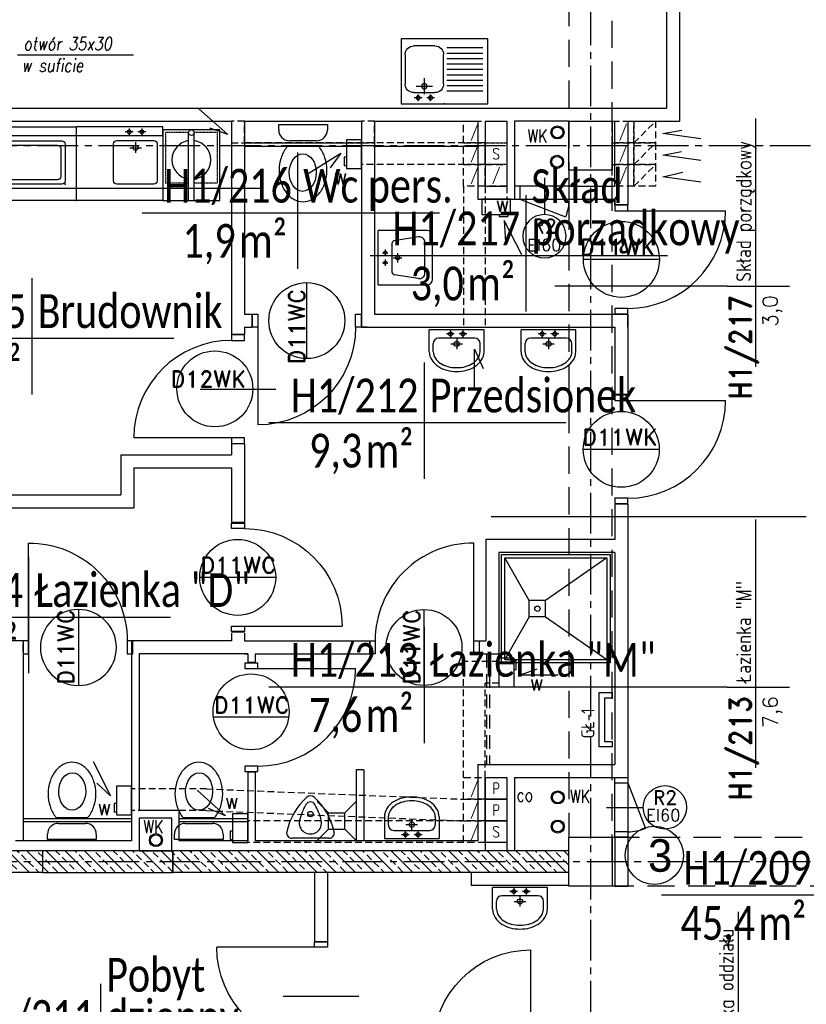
# Model space of a CAD drawing. Header units: millimetres. Extents: x 22487 to 25263, y -970 to 2939.
# Tile 7 of 11: x 23057 to 23782, y 919 to 1827. Entities that reach past the tile are written whole.
import ezdxf
from ezdxf.enums import TextEntityAlignment as Align

# ---------------------------------------------------------------- set-up
doc = ezdxf.new("R2010")
doc.units = ezdxf.units.MM
for name, pattern in [('CENTER2', [1.125, 0.75, -0.125, 0.125, -0.125]), ('DASHED', [0.75, 0.5, -0.25]), ('HIDDEN', [0.375, 0.25, -0.125]), ('HIDDEN2', [0.1875, 0.125, -0.0625])]:
    doc.linetypes.add(name, pattern=pattern)
for name, color, linetype in [('_A_metki', 19, 'Continuous'), ('DRZWIOPIS', 250, 'Continuous'), ('GRAWITACJE', 1, 'HIDDEN2'), ('KRESKOWANIE', 251, 'Continuous'), ('ML-grzejniki-NOWA', 3, 'Continuous'), ('ML-opis grzejniki', 1, 'Continuous'), ('NAZWY_POM_ARCHITEKTURA', 7, 'Continuous'), ('OPISY_ARCHITEKTURA', 7, 'Continuous'), ('OSIE', 1, 'CENTER2'), ('PODCIAGI', 251, 'DASHED'), ('s-piony c.o', 1, 'Continuous'), ('SANITARNE', 3, 'Continuous'), ('SCIANY_205', 6, 'Continuous'), ('SCIANY_ŻELBETOWE', 250, 'Continuous'), ('SLUPY', 250, 'Continuous'), ('STOLDRZWI', 7, 'Continuous'), ('URZĄDZENIA_SANITARNE', 3, 'Continuous'), ('wentylatorki', 3, 'Continuous'), ('WIDOK', 250, 'Continuous'), ('WODKAN', 3, 'Continuous'), ('WYPOSAZENIE_SANITARNE', 3, 'Continuous')]:
    doc.layers.add(name, color=color, linetype=linetype)
doc.layers.add('szachty tabelki', color=251, linetype='Continuous', lineweight=30)
doc.layers.add('ŚCIANY_STARE', color=250, linetype='Continuous', lineweight=25)
doc.styles.add('MM', font='calibri.ttf', dxfattribs={"width": 0.6, "height": 15})
doc.styles.add('ROMAND', font='romand', dxfattribs={"height": 20})
doc.styles.add('ROMANS', font='ROMANS.shx', dxfattribs={"width": 0.6})

# ---------------------------------------------------------------- blocks, each defined once
blk = doc.blocks.new('DRZWI_D11W_90')
for p, q in [((5, 12), (5, 102)), ((50, 40.83), (50, -28.83))]:
    blk.add_line(p, q)
for points in [[(0, 0), (5, 0), (5, 12), (0, 12)], [(95, 0), (100, 0), (100, 12), (95, 12)]]:
    blk.add_lwpolyline(points, close=True)
blk.add_arc((5, 12), 90, 0, 90)
blk = doc.blocks.new('NR_POMIESZCZENIA')
for p, q in [((0, 33.1), (0, -38.5)), ((-92.9, 0), (193.2, 0))]:
    blk.add_line(p, q)
at = {"style": 'ROMAND', "width": 0.9}
blk.add_attdef('205', text='', height=25, dxfattribs=at).set_placement((-10.2, 5.6), align=Align.RIGHT)
at = {"style": 'ROMANS', "width": 0.8}
for tag, p, height in [('SEKRETARIAT', (17.4, 5.6), 17), ('TERAKOTA', (16.1, -24.6), 12.5), ('FARBA', (17.6, -44.3), 12.5), ('SUFIT', (18.1, -63.8), 12.5)]:
    blk.add_attdef(tag, p, '', height=height, dxfattribs=at)
at = {"style": 'ROMANS'}
blk.add_attdef('25.50', text='', height=17, rotation=0.9, dxfattribs=at).set_placement((-10.3, -24.7), align=Align.RIGHT)
blk = doc.blocks.new('SEDES2')
for p, q in [((-22.5, 0), (22.5, 0)), ((-22.5, -5), (-22.5, 0)), ((22.5, 0), (22.5, -5)), ((22.5, 0), (22.5, 0)), ((22.5, 0), (22.5, 0)), ((12.5, -15), (-12.5, -15)), ((14.47, -20.4), (-14.6, -20.4))]:
    blk.add_line(p, q)
for centre, radius, start, end in [((-12.5, -5), 10, 180, 270), ((12.5, -5), 10, 270, 0), ((8.24, -39.7), 29.91, 142.8917, 162.60101), ((3.16, -35.86), 23.55, 138.9533, 142.8917), ((-3.29, -35.86), 23.55, 37.1083, 41.0467), ((-8.37, -39.7), 29.91, 17.39899, 37.1083), ((16.24, -42.21), 38.3, 162.60101, 180), ((-16.37, -42.21), 38.3, 0, 17.39899), ((16.24, -42.21), 38.3, 180, 197.39899), ((-16.37, -42.21), 38.3, 342.60101, 360), ((8.24, -44.72), 29.91, 197.39899, 217.1083), ((-8.37, -44.72), 29.91, 322.8917, 342.60101), ((3.16, -48.56), 23.55, 217.1083, 241.29825), ((-3.29, -48.56), 23.55, 298.70175, 322.8917), ((-0.06, -54.45), 16.83, 241.29825, 270), ((-0.06, -54.45), 16.83, 270, 298.70175)]:
    blk.add_arc(centre, radius, start, end)
blk.add_ellipse((-0.29, -44.37), major_axis=(0.21, 17.27), ratio=0.720611)
blk = doc.blocks.new('umywalka_50')
for p, q in [((25.2, 0), (-25.2, 0)), ((-25.2, -19.99), (-25.2, 0)), ((25.2, -19.99), (25.2, 0)), ((16.6, -7.54), (-16.6, -7.54)), ((-2.18, -3.63), (-9.46, -3.63)), ((-5.76, -0.52), (-5.76, -6.51)), ((0, -7.66), (0, -17.6)), ((9.41, -3.63), (2.25, -3.63)), ((5.76, -0.52), (5.76, -6.51)), ((-21.6, -19.99), (-21.6, -12.54)), ((-5.31, -12.81), (5.36, -12.81)), ((21.6, -19.99), (21.6, -12.54))]:
    blk.add_line(p, q)
for centre, radius in [((-5.76, -3.63), 1.76), ((5.76, -3.63), 1.76), ((0.02, -12.81), 2.4)]:
    blk.add_circle(centre, radius)
for centre, radius, start, end in [((-16.6, -12.54), 5, 90, 180), ((16.6, -12.54), 5, 0, 90), ((-11.09, -19.99), 14.11, 180, 212.82584), ((-11.09, -19.99), 10.51, 180, 212.82584), ((-5.78, -16.57), 16.83, 212.82584, 237.29558), ((5.78, -16.57), 16.83, 302.70442, 327.17416), ((11.09, -19.99), 10.51, 327.17416, 0), ((11.09, -19.99), 14.11, 327.17416, 0), ((-5.78, -16.57), 20.43, 212.82584, 237.29558), ((-2.29, -11.13), 26.89, 237.29558, 255.10609), ((-2.29, -11.13), 23.29, 237.29558, 255.10609), ((0, -2.52), 32.2, 255.10609, 270), ((0, -2.52), 32.2, 270, 284.89391), ((2.29, -11.13), 23.29, 284.89391, 302.70442), ((2.29, -11.13), 26.89, 284.89391, 302.70442), ((5.78, -16.57), 20.43, 302.70442, 327.17416), ((0, -2.52), 35.8, 255.10609, 270), ((0, -2.52), 35.8, 270, 284.89391)]:
    blk.add_arc(centre, radius, start, end)
blk = doc.blocks.new('KRATKA_PODLOGOWA')
for p, q in [((-7.13, 7.6), (-17.74, 18.2)), ((7.87, 7.6), (18.48, 18.2)), ((-7.13, 7.6), (7.87, 7.6)), ((-7.13, -7.4), (-7.13, 7.6)), ((7.87, -7.4), (7.87, 7.6)), ((7.87, -7.4), (7.87, 7.6)), ((-7.13, -7.4), (-17.74, -18.01)), ((-7.13, -7.4), (7.87, -7.4)), ((7.87, -7.4), (18.48, -18.01))]:
    blk.add_line(p, q)
blk = doc.blocks.new('PISUAR')
blk.add_line((-16.96, 0), (16.96, 0))
blk.add_circle((0, -22.3), 2.5)
for centre, radius, start, end in [((16.96, -5), 5, 347.56343, 90), ((-16.96, -5), 5, 90, 192.43657), ((36.92, 6.88), 60.18, 192.43657, 228.00087), ((0, -14.32), 10.32, 347.1041, 192.8959), ((-36.92, 6.88), 60.18, 311.99913, 347.56343), ((44.41, -2.86), 56.18, 194.1818, 210.23881), ((-44.41, -2.86), 56.18, 329.76119, 345.8182), ((0, -28.82), 4.74, 209.48664, 330.51336), ((0, -34.12), 5, 228.00087, 311.99913)]:
    blk.add_arc(centre, radius, start, end)
blk = doc.blocks.new('BRUDOWNIK_FD422_GETINGE')
for p, q in [((0, 80), (0, -80)), ((60, 80), (0, 80)), ((52.14, 74.65), (18.14, 74.65)), ((60, -80), (60, 80)), ((15.14, 71.65), (15.14, 37.65)), ((55.14, 37.65), (55.14, 71.65)), ((18.14, 34.65), (52.14, 34.65)), ((68, 0), (0, 0)), ((68, -80), (68, 0)), ((15, -13), (15, -67)), ((52, -10), (18, -10)), ((19, -17), (19, -63)), ((48, -14), (22, -14)), ((51, -63), (51, -17)), ((55, -67), (55, -13)), ((18, -70), (52, -70)), ((22, -66), (48, -66)), ((68, -80), (0, -80))]:
    blk.add_line(p, q)
for centre, start, end in [((18.14, 71.65), 90, 180), ((52.14, 71.65), 0, 90), ((18.14, 37.65), 180, 270), ((52.14, 37.65), 270, 0), ((18, -13), 90, 180), ((22, -17), 90, 180), ((48, -17), 0, 90), ((52, -13), 0, 90), ((22, -63), 180, 270), ((48, -63), 270, 0), ((18, -67), 180, 270), ((52, -67), 270, 0)]:
    blk.add_arc(centre, 3, start, end)
for p in [(0, 0), (15, -10)]:
    blk.add_point(p)
blk = doc.blocks.new('BRUDOWNIK_MACERATOR')
for p, q in [((-26.25, 0), (-26.25, -65)), ((26.25, 0), (-26.25, 0)), ((-2.5, 0), (-2.5, -62.5)), ((2.5, 0), (2.5, -62.5)), ((26.25, -65), (26.25, 0)), ((-26.25, -65), (26.25, -65))]:
    blk.add_line(p, q)
at = {"linetype": 'HIDDEN'}
for p, q in [((-23.75, -15.91), (-2.5, -15.91)), ((-23.75, -62.63), (-23.75, -15.91)), ((2.5, -15.91), (23.75, -15.91)), ((23.75, -62.63), (23.75, -15.91)), ((-23.75, -62.63), (-2.5, -62.63)), ((2.5, -62.63), (23.75, -62.63))]:
    blk.add_line(p, q, dxfattribs=at)
blk.add_circle((0, -62.5), 2.5)
for start, end in [(98.02214, 261.97786), (278.02214, 81.97786)]:
    blk.add_arc((0, -37.5), 17.91, start, end)
blk = doc.blocks.new('ZLEW_PORZADKOWY')
for p, q in [((-24.06, 0.16), (-24.06, -44.84)), ((-24.06, 0.16), (25.94, 0.16)), ((25.94, -44.84), (25.94, 0.16)), ((-0.83, -6.38), (-6.66, -6.38)), ((-3.7, -3.89), (-3.7, -8.68)), ((8.44, -6.38), (2.71, -6.38)), ((5.52, -3.89), (5.52, -8.68)), ((-18.23, -37.08), (-14.75, -14.54)), ((-12.78, -12.84), (14.59, -12.84)), ((-3.34, -17.84), (5.2, -17.84)), ((0.91, -13.71), (0.91, -21.66)), ((20.05, -37.08), (16.57, -14.54)), ((-13.29, -42.84), (15.11, -42.84)), ((-19.06, -49.84), (20.94, -49.84))]:
    blk.add_line(p, q)
for centre, radius in [((-3.7, -6.38), 1.4), ((5.52, -6.38), 1.4), ((0.93, -17.84), 1.92)]:
    blk.add_circle(centre, radius)
for centre, radius, start, end in [((-12.78, -14.84), 2, 90, 171.2217), ((14.59, -14.84), 2, 8.7783, 90), ((-19.06, -44.84), 5, 180, 270), ((-13.29, -37.84), 5, 171.2217, 270), ((15.11, -37.84), 5, 270, 8.7783), ((20.94, -44.84), 5, 270, 0)]:
    blk.add_arc(centre, radius, start, end)
blk = doc.blocks.new('ZLEWOZMYWAK_80_1K')
for p, q in [((-40, 0), (40, 0)), ((-40, -60), (-40, 0)), ((40, 0), (40, -60)), ((-20.68, -5.67), (-27.96, -5.67)), ((-24.26, -2.56), (-24.26, -8.55)), ((-18.5, -8.8), (-18.5, -23.8)), ((-9.09, -5.67), (-16.25, -5.67)), ((-12.74, -2.56), (-12.74, -8.55)), ((-28.25, -10.37), (-8.75, -10.37)), ((-26, -16.3), (-11, -16.3)), ((2.3, -11.87), (35.3, -11.87)), ((2.3, -16.87), (35.3, -16.87)), ((-36.25, -45.37), (-36.25, -18.37)), ((-0.75, -18.37), (-0.75, -45.37)), ((2.3, -21.87), (35.3, -21.87)), ((2.3, -26.87), (35.3, -26.87)), ((2.3, -31.87), (35.3, -31.87)), ((2.3, -36.87), (35.3, -36.87)), ((2.3, -41.87), (35.3, -41.87)), ((-8.75, -53.37), (-28.25, -53.37)), ((2.3, -46.87), (35.3, -46.87)), ((2.3, -51.87), (35.3, -51.87)), ((40, -60), (-40, -60))]:
    blk.add_line(p, q)
for centre, radius in [((-24.26, -5.67), 1.76), ((-12.74, -5.67), 1.76), ((-18.5, -16.3), 2.5)]:
    blk.add_circle(centre, radius)
for centre, start, end in [((-28.25, -18.37), 90, 180), ((-8.75, -18.37), 0, 90), ((-28.25, -45.37), 180, 270), ((-8.75, -45.37), 270, 0)]:
    blk.add_arc(centre, 8, start, end)
blk.add_point((0, 0))
blk = doc.blocks.new('R2')
at = {"layer": 'DRZWIOPIS'}
blk.add_circle((-27.5, -34.11), 19.99, dxfattribs=at)
at = {"layer": 'STOLDRZWI'}
for p, q in [((-27.5, 19.8), (-27.5, -14.11)), ((-50, 12), (-50, 0)), ((-5, 12), (-5, 0)), ((-5, 0), (-47.02, -16.1))]:
    blk.add_line(p, q, dxfattribs=at)
blk.add_lwpolyline([(-55, 12), (0, 12), (0, 0), (-55, 0)], close=True, dxfattribs=at)
blk.add_arc((-5, 0), 45, 179.99823, 200.97168, dxfattribs=at)
at = {"style": 'ROMANS', "flags": 1}
blk.add_attdef('OPIS', (-27.5, -14.12), '', height=10, dxfattribs=at)
at = {"layer": 'DRZWIOPIS', "style": 'ROMAND'}
blk.add_attdef('SYMBOL', text='', height=13, dxfattribs=at).set_placement((-28.96, -33.66, -2.69), align=Align.MIDDLE)
blk = doc.blocks.new('D11W')
for p, q in [((-5, 12), (-5, 102)), ((-51, 40.83), (-51, -28.83))]:
    blk.add_line(p, q)
for points in [[(-96, 0), (-101, 0), (-101, 12), (-96, 12)], [(0, 0), (-5, 0), (-5, 12), (0, 12)]]:
    blk.add_lwpolyline(points, close=True)
blk.add_arc((-5.99, 12), 90.01, 89.36936, 179.99755)
at = {"layer": 'DRZWIOPIS'}
blk.add_circle((-51, 5.83), 35, dxfattribs=at)
at = {"layer": 'DRZWIOPIS', "style": 'ROMAND'}
blk.add_attdef('D11WC', text='', height=15, rotation=90, dxfattribs=at).set_placement((-62.23, 6.26), align=Align.MIDDLE_CENTER)
blk = doc.blocks.new('SZACHT')
for p, q in [((0, 0), (0, 20)), ((0, 20), (20, 20)), ((20, 20), (20, 0)), ((20, 0), (0, 0))]:
    blk.add_line(p, q)
at = {"style": 'ROMANS', "width": 0.8}
blk.add_attdef('5', text='', height=10, dxfattribs=at).set_placement((10.01, 9.93), align=Align.MIDDLE)
blk = doc.blocks.new('SZACHT_SUFIT')
at = {"linetype": 'HIDDEN', "ltscale": 26.5}
for p, q in [((0, 0), (0, 20)), ((0, 20), (20, 20)), ((20, 20), (20, 0)), ((20, 0), (0, 0))]:
    blk.add_line(p, q, dxfattribs=at)
at = {"style": 'ROMANS', "width": 0.8}
blk.add_attdef('5', text='', height=10, dxfattribs=at).set_placement((10.01, 9.93), align=Align.MIDDLE)
blk = doc.blocks.new('A$C4D6E149D')
at = {"layer": 'wentylatorki', "linetype": 'Continuous'}
for p, q in [((16, 2), (16, 0)), ((16, 0), (24, 0)), ((24, 2), (24, 0))]:
    blk.add_line(p, q, dxfattribs=at)
blk.add_lwpolyline([(0, 2), (26.5, 2), (26.5, 16), (0, 16)], close=True, dxfattribs=at)
blk = doc.blocks.new('*U1772')
at = {"layer": '_A_metki', "color": 1}
for points in [[(50, 21.37), (50, -20)], [(-5.26, 0), (100.46, 0)]]:
    blk.add_lwpolyline(points, dxfattribs=at)
at = {"layer": '_A_metki', "insert": (46.18, -4), "char_height": 12, "width": 19.7618, "attachment_point": 3, "line_spacing_factor": 0.8, "style": 'MM'}
blk.add_mtext('{\\W0.8;m²}', dxfattribs=at)
at = {"layer": '_A_metki', "style": 'MM', "width": 0.8}
for tag, p in [('NAZWA 1', (52, 15)), ('NAZWA 2', (52, 0))]:
    blk.add_attdef(tag, text='', height=12, dxfattribs=at).set_placement(p, align=Align.BOTTOM_LEFT)
for tag, p in [('nr pom.', (48, 0)), ('POW', (24.18, -21.08))]:
    blk.add_attdef(tag, text='', height=12, dxfattribs=at).set_placement(p, align=Align.BOTTOM_RIGHT)
at = {"layer": '_A_metki', "style": 'MM', "oblique": 15, "width": 0.8}
blk.add_attdef('posadzka', text='', height=12, dxfattribs=at).set_placement((52, -4), align=Align.TOP_LEFT)
at = {"layer": '_A_metki', "style": 'MM', "width": 0.8}
blk.add_attdef('POW.', text='', height=12, dxfattribs=at).set_placement((28, -4), align=Align.TOP_RIGHT)

msp = doc.modelspace()

# ---------------------------------------------------------------- hatches: boundary and pattern name
at = {"layer": 'KRESKOWANIE'}
h = msp.add_hatch(dxfattribs=at)
h.set_pattern_fill('BRASS', color=256, scale=50, angle=315, style=0)
h.set_pattern_definition([(315, (40101.712, -1800.323), (8.838835, 8.838835), []), (315, (40106.131, -1795.904), (8.838835, 8.838835), [6.25, -3.125])])
h.paths.add_polyline_path([(23562.74, 1060.69), (22942.74, 1060.69), (22942.74, 1040.69), (23562.74, 1040.69)])
h.paths.add_polyline_path([(23102.16, 1041.87), (23102.16, 1059.52), (23120.16, 1059.52), (23120.16, 1041.87)], flags=24)

# ---------------------------------------------------------------- linework, layer by layer
at = {"layer": 'DRZWIOPIS'}
for centre, radius in [((23611.24, 1605.82), 35), ((23321.24, 1549.36), 35), ((23236.51, 1486.44), 35), ((23611.07, 1430.69), 35), ((23257.57, 1312.69), 35), ((23269.87, 1188.69), 35), ((23651.36, 1100.69), 20)]:
    msp.add_circle(centre, radius, dxfattribs=at)
at = {"layer": 'GRAWITACJE', "color": 3, "linetype": 'Continuous'}
for p, q in [((23221.85, 1744.49), (23248.32, 1720.94)), ((23248.32, 1720.94), (23231.72, 1726.65)), ((23649.46, 1721.82), (23666.98, 1725)), ((23684.57, 1717.07), (23649.46, 1721.82)), ((23322.42, 1684.96), (23352.47, 1703.72)), ((23352.47, 1703.72), (23342.69, 1690.12)), ((23649.46, 1701.82), (23666.5, 1705.35)), ((23684.57, 1697.07), (23649.46, 1701.82)), ((23649.46, 1681.82), (23667.7, 1686.17)), ((23684.57, 1677.07), (23649.46, 1681.82)), ((23519.43, 1610.09), (23503.06, 1641.51)), ((23503.06, 1641.51), (23504.29, 1621.59)), ((23475.8, 1487.76), (23475.8, 1523.19)), ((23475.8, 1523.19), (23483.88, 1505.21)), ((23517.38, 1222.42), (23533.68, 1228.41)), ((23552.81, 1222.42), (23517.38, 1222.42)), ((23124.31, 1142.89), (23140.16, 1111.21)), ((23140.16, 1111.21), (23127.85, 1122.86)), ((23220.12, 1116.64), (23246.35, 1092.82)), ((23246.35, 1092.82), (23230.6, 1099.48))]:
    msp.add_line(p, q, dxfattribs=at)
at = {"layer": 'GRAWITACJE', "linetype": 'HIDDEN2', "ltscale": 50}
for p, q in [((23622.74, 1713.19), (23642.74, 1733.19)), ((23485.74, 1713.19), (23263.74, 1713.19)), ((23622.74, 1693.19), (23642.74, 1713.19)), ((23485.74, 1693.19), (23371.74, 1693.19)), ((23622.74, 1673.19), (23642.74, 1693.19)), ((23465.81, 1673.19), (23465.81, 1543.19)), ((23485.74, 1673.19), (23485.74, 1543.19)), ((23505.74, 1673.19), (23505.74, 1661.19)), ((23465.74, 1128.19), (23465.74, 1235.19)), ((23498.24, 1235.19), (23465.74, 1235.19)), ((23485.74, 1128.19), (23485.74, 1215.19)), ((23498.24, 1215.19), (23485.74, 1215.19)), ((23228.74, 1117.69), (23159.74, 1117.69)), ((23228.74, 1117.69), (23465.74, 1108.18)), ((23228.34, 1097.69), (23159.74, 1097.69)), ((23228.34, 1097.69), (23464.5, 1088.21)), ((23465.74, 1088.23), (23266.74, 1088.23)), ((23465.74, 1088.21), (23464.5, 1088.21)), ((23465.74, 1068.23), (23266.74, 1068.23))]:
    msp.add_line(p, q, dxfattribs=at)
for points in [[(23263.74, 1733.19), (23251.74, 1733.19), (23251.74, 1713.19), (23263.74, 1713.19)], [(23383.74, 1733.19), (23371.74, 1733.19), (23371.74, 1713.19), (23383.74, 1713.19)], [(23622.74, 1733.19), (23642.74, 1733.19), (23642.74, 1713.19), (23622.74, 1713.19)], [(23622.74, 1713.19), (23642.74, 1713.19), (23642.74, 1693.19), (23622.74, 1693.19)], [(23622.74, 1693.19), (23642.74, 1693.19), (23642.74, 1673.19), (23622.74, 1673.19)]]:
    msp.add_lwpolyline(points, close=True, dxfattribs=at)
at = {"layer": 'GRAWITACJE', "linetype": 'Continuous', "ltscale": 50}
for points in [[(23485.74, 1128.19), (23505.74, 1128.19), (23505.74, 1108.21), (23485.74, 1108.21)], [(23485.74, 1108.21), (23505.74, 1108.21), (23505.74, 1088.23), (23485.74, 1088.23)], [(23485.74, 1088.23), (23505.74, 1088.23), (23505.74, 1068.24), (23485.74, 1068.24)]]:
    msp.add_lwpolyline(points, close=True, dxfattribs=at)
at = {"layer": 'ML-grzejniki-NOWA'}
msp.add_lwpolyline([(23602.74, 1156.42), (23590.74, 1156.42), (23590.74, 1206.42), (23602.74, 1206.42), (23602.74, 1201.42), (23595.74, 1201.42), (23595.74, 1161.42), (23602.74, 1161.42), (23602.74, 1156.42)], dxfattribs=at)
at = {"layer": 'NAZWY_POM_ARCHITEKTURA'}
for p, q in [((22745.59, 1671.48), (23279.1, 1671.48)), ((23708.7, 1581.13), (23549.94, 1581.13)), ((23781.38, 1368.4), (23491.11, 1368.4)), ((23708.7, 1211.49), (23549.94, 1211.49))]:
    msp.add_line(p, q, dxfattribs=at)
at = {"layer": 'OPISY_ARCHITEKTURA'}
msp.add_line((23054.53, 1794.31), (23161.49, 1794.31), dxfattribs=at)
at = {"layer": 'OSIE', "ltscale": 50}
for p, q in [((23582.74, 2853.21), (23582.74, -842.51)), ((22566.79, 1710.69), (24779.02, 1710.69)), ((22566.79, 1050.68), (24779.02, 1050.69))]:
    msp.add_line(p, q, dxfattribs=at)
at = {"layer": 'PODCIAGI', "ltscale": 50}
for p, q in [((23562.74, 2708.19), (23562.74, 1073.19)), ((23602.74, 1050.68), (23602.74, 2708.19)), ((23602.74, 1073.19), (24222.74, 1073.19)), ((24222.74, 1028.19), (23602.74, 1028.19))]:
    msp.add_line(p, q, dxfattribs=at)
at = {"layer": 'SCIANY_205'}
for p, q in [((23059.74, 1254.19), (23032.74, 1254.19)), ((23059.74, 1254.19), (23059.74, 1069.69)), ((23059.74, 1244.49), (23059.74, 1251.49)), ((23059.74, 1244.49), (23059.74, 1251.49)), ((23373.74, 1135.19), (23366.74, 1135.19)), ((23366.74, 1135.19), (23366.74, 1069.69)), ((23373.74, 1135.19), (23373.74, 1069.69))]:
    msp.add_line(p, q, dxfattribs=at)
at = {"layer": 'SCIANY_ŻELBETOWE'}
for p, q in [((23077.74, 1060.69), (22942.74, 1060.69)), ((23077.74, 1060.69), (23077.74, 1040.69)), ((23562.74, 1060.69), (23197.74, 1060.69)), ((23197.74, 1060.69), (23197.74, 1040.69)), ((23562.74, 1060.69), (23468.74, 1060.69)), ((23077.74, 1040.69), (22942.74, 1040.69)), ((23562.74, 1040.69), (23197.74, 1040.69))]:
    msp.add_line(p, q, dxfattribs=at)
msp.add_lwpolyline([(23077.74, 1040.69), (23197.74, 1040.69), (23197.74, 1060.69), (23077.74, 1060.69)], close=True, dxfattribs=at)
at = {"layer": 'SLUPY'}
for points in [[(23562.74, 1733.19), (23602.74, 1733.19), (23602.74, 1688.19), (23562.74, 1688.19)], [(23562.74, 1073.19), (23602.74, 1073.19), (23602.74, 1028.19), (23562.74, 1028.19)]]:
    msp.add_lwpolyline(points, close=True, dxfattribs=at)
at = {"layer": 'STOLDRZWI'}
for p, q in [((23617.24, 1123.19), (23633.34, 1081.17)), ((23597.44, 1100.69), (23631.36, 1100.69))]:
    msp.add_line(p, q, dxfattribs=at)
for points in [[(23605.24, 1073.19), (23605.24, 1128.19), (23617.24, 1128.19), (23617.24, 1073.19)], [(23605.24, 1078.19), (23605.24, 1123.19), (23617.24, 1123.19), (23617.24, 1078.19)]]:
    msp.add_lwpolyline(points, close=True, dxfattribs=at)
msp.add_arc((23617.24, 1123.19), 45, 270, 290.96972, dxfattribs=at)
at = {"layer": 'szachty tabelki', "ltscale": 25}
msp.add_circle((23641.51, 1056.44), 26.84, dxfattribs=at)
at = {"layer": 'URZĄDZENIA_SANITARNE'}
for p, q in [((23503.79, 1330.83), (23597.79, 1330.83)), ((23503.79, 1236.83), (23503.79, 1330.83)), ((23526.26, 1291.33), (23503.79, 1330.83)), ((23597.79, 1330.83), (23541.26, 1291.33)), ((23597.79, 1330.83), (23597.79, 1236.83)), ((23541.26, 1291.33), (23526.26, 1291.33)), ((23526.26, 1276.33), (23526.26, 1291.33)), ((23526.26, 1276.33), (23526.26, 1291.33)), ((23541.26, 1276.33), (23541.26, 1291.33)), ((23526.26, 1276.33), (23503.79, 1236.83)), ((23541.26, 1276.33), (23526.26, 1276.33)), ((23541.26, 1276.33), (23597.79, 1236.83)), ((23503.79, 1236.83), (23597.79, 1236.83))]:
    msp.add_line(p, q, dxfattribs=at)
msp.add_lwpolyline([(23500.79, 1333.83), (23600.79, 1333.83), (23600.79, 1233.83), (23500.79, 1233.83)], close=True, dxfattribs=at)
msp.add_circle((23533.79, 1283.77), 2.5, dxfattribs=at)
at = {"layer": 'WIDOK', "linetype": 'Continuous', "ltscale": 50}
for p, q in [((23263.74, 1713.19), (23370.74, 1713.19)), ((23263.74, 1710.19), (23370.74, 1710.19)), ((23382.74, 1710.19), (23479.74, 1710.19))]:
    msp.add_line(p, q, dxfattribs=at)
at = {"layer": 'WIDOK', "linetype": 'HIDDEN', "ltscale": 50}
for p, q in [((23486.74, 1242.19), (23486.74, 1140.19)), ((23489.74, 1242.19), (23489.74, 1140.19))]:
    msp.add_line(p, q, dxfattribs=at)
at = {"layer": 'WIDOK'}
for p, q in [((23159.74, 1090.25), (23059.74, 1090.25)), ((23266.74, 1090.25), (23203.74, 1090.25)), ((23159.74, 1087.25), (23059.74, 1087.25)), ((23266.74, 1087.25), (23203.74, 1087.25)), ((23472.74, 1040.69), (23472.74, 1028.69)), ((23562.74, 1028.69), (23472.74, 1028.69))]:
    msp.add_line(p, q, dxfattribs=at)
at = {"layer": 'WODKAN'}
for centre, radius in [((23552.3, 1722.83), 6), ((23552.3, 1722.83), 5), ((23551.86, 1695.74), 6), ((23551.86, 1695.74), 5), ((23552.55, 1109.86), 6), ((23552.55, 1109.86), 5), ((23552.55, 1083.02), 6), ((23552.55, 1083.02), 5), ((23182.17, 1070.47), 6), ((23182.17, 1070.47), 5)]:
    msp.add_circle(centre, radius, dxfattribs=at)
at = {"layer": 'WYPOSAZENIE_SANITARNE'}
for p, q in [((23157.63, 1726.42), (23157.63, 1720.44)), ((23169.15, 1726.42), (23169.15, 1720.44)), ((23161.21, 1723.32), (23153.93, 1723.32)), ((23172.8, 1723.32), (23165.64, 1723.32)), ((23158.08, 1708.71), (23168.75, 1708.71)), ((23163.39, 1713.86), (23163.39, 1703.92))]:
    msp.add_line(p, q, dxfattribs=at)
msp.add_lwpolyline([(23108.56, 1720.12), (23188.56, 1720.12), (23188.56, 1728.12), (23108.56, 1728.12)], close=True, dxfattribs=at)
for centre, radius in [((23157.63, 1723.32), 1.76), ((23169.15, 1723.32), 1.76), ((23163.41, 1708.71), 2.4)]:
    msp.add_circle(centre, radius, dxfattribs=at)
at = {"layer": 'ŚCIANY_STARE'}
for p, q in [((23664.74, 1976.19), (23664.74, 1733.19)), ((23652.74, 1964.19), (23652.74, 1745.19)), ((22902.74, 1745.19), (23513.74, 1745.19)), ((23513.74, 1745.19), (23652.74, 1745.19)), ((22942.74, 1733.19), (23251.74, 1733.19)), ((23251.74, 1733.19), (23251.74, 1536.69)), ((23263.74, 1733.19), (23263.74, 1555.19)), ((23263.74, 1733.19), (23371.74, 1733.19)), ((23371.74, 1733.19), (23371.74, 1543.19)), ((23383.74, 1733.19), (23383.74, 1555.19)), ((23383.74, 1733.19), (23478.74, 1733.19)), ((23478.74, 1733.19), (23478.74, 1661.19)), ((23485.74, 1733.19), (23485.74, 1673.19)), ((23485.74, 1733.19), (23505.74, 1733.19)), ((23505.74, 1733.19), (23505.74, 1673.19)), ((23562.74, 1733.19), (23512.74, 1733.19)), ((23512.74, 1733.19), (23512.74, 1661.19)), ((23602.74, 1733.19), (23605.24, 1733.19)), ((23605.24, 1673.19), (23605.24, 1733.19)), ((23617.24, 1733.19), (23617.24, 1656.15)), ((23617.24, 1733.19), (23664.74, 1733.19)), ((23485.74, 1673.19), (23505.74, 1673.19)), ((23562.74, 1673.19), (23605.24, 1673.19)), ((23562.74, 1673.19), (23562.74, 1661.19)), ((23478.74, 1661.19), (23512.74, 1661.19)), ((23562.74, 1661.19), (23605.24, 1661.19)), ((23605.24, 1656.15), (23605.24, 1661.19)), ((23605.24, 1661.15), (23605.24, 1656.15)), ((23617.24, 1656.15), (23605.24, 1656.15)), ((23263.74, 1555.19), (23270.74, 1555.19)), ((23263.74, 1555.19), (23270.74, 1555.19)), ((23270.74, 1555.19), (23270.74, 1548.19)), ((23270.74, 1543.19), (23270.74, 1555.19)), ((23371.74, 1543.19), (23371.74, 1555.19)), ((23383.74, 1555.19), (23617.24, 1555.19)), ((23617.24, 1555.15), (23605.24, 1555.15)), ((23617.24, 1543.19), (23617.24, 1555.19)), ((23617.24, 1555.19), (23617.24, 1481.19)), ((23263.74, 1543.19), (23270.74, 1543.19)), ((23263.74, 1543.19), (23263.74, 1536.69)), ((23371.74, 1543.19), (23605.24, 1543.19)), ((23376.78, 1543.19), (23371.74, 1543.19)), ((23605.24, 1543.19), (23605.24, 1481.19)), ((23263.74, 1536.69), (23251.74, 1536.69)), ((23617.24, 1481.19), (23605.24, 1481.19)), ((23263.74, 1435.69), (23251.74, 1435.69)), ((23251.74, 1435.69), (23251.74, 1425.69)), ((23263.74, 1435.69), (23263.74, 1413.69)), ((23149.74, 1425.69), (23149.74, 1388.69)), ((23149.74, 1425.69), (23251.74, 1425.69)), ((23263.74, 1425.69), (23263.74, 1363.19)), ((23161.74, 1413.69), (23161.74, 1376.69)), ((23161.74, 1413.69), (23251.74, 1413.69)), ((23251.74, 1413.69), (23251.74, 1363.19)), ((22902.74, 1388.69), (23149.74, 1388.69)), ((23605.24, 1380.19), (23605.24, 1347.69)), ((23617.24, 1380.19), (23605.24, 1380.19)), ((23617.24, 1380.19), (23617.24, 1145.19)), ((22979.74, 1376.69), (23161.74, 1376.69)), ((23263.74, 1363.19), (23251.74, 1363.19)), ((23605.24, 1347.69), (23486.24, 1347.69)), ((23486.24, 1347.69), (23486.24, 1254.19)), ((23605.24, 1335.69), (23498.24, 1335.69)), ((23498.24, 1335.69), (23498.24, 1242.19)), ((23605.24, 1335.69), (23605.24, 1145.19)), ((23263.74, 1262.19), (23251.74, 1262.19)), ((23159.74, 1254.19), (23159.74, 1097.69)), ((23251.74, 1254.19), (23159.74, 1254.19)), ((23251.74, 1261.19), (23251.74, 1254.19)), ((23263.74, 1261.19), (23263.74, 1254.19)), ((23263.74, 1254.19), (23379.24, 1254.19)), ((23379.24, 1254.19), (23379.24, 1242.19)), ((23480.24, 1254.19), (23486.24, 1254.19)), ((23480.24, 1254.19), (23480.24, 1242.19)), ((23166.74, 1242.19), (23166.74, 1097.69)), ((23266.74, 1242.19), (23166.74, 1242.19)), ((23263.74, 1242.19), (23266.74, 1242.19)), ((23266.74, 1242.19), (23266.74, 1234.19)), ((23273.74, 1242.19), (23379.24, 1242.19)), ((23273.74, 1242.19), (23273.74, 1234.19)), ((23480.24, 1242.19), (23498.24, 1242.19)), ((23273.74, 1234.19), (23266.74, 1234.19)), ((23273.74, 1234.19), (23266.74, 1234.19)), ((23605.24, 1145.19), (23605.24, 1140.19)), ((23617.24, 1145.19), (23617.24, 1128.19)), ((23478.74, 1140.19), (23605.24, 1140.19)), ((23478.74, 1140.19), (23478.74, 1069.69)), ((23273.74, 1133.19), (23266.74, 1133.19)), ((23266.74, 1133.19), (23266.74, 1069.69)), ((23273.74, 1133.19), (23273.74, 1069.69)), ((23485.74, 1128.19), (23505.74, 1128.19)), ((23485.74, 1128.19), (23485.74, 1060.69)), ((23505.74, 1128.19), (23505.74, 1060.69)), ((23512.74, 1128.19), (23617.24, 1128.19)), ((23512.74, 1128.19), (23512.74, 1060.69)), ((23605.24, 1073.19), (23617.24, 1073.19)), ((23605.24, 1073.19), (23605.24, 1028.19)), ((23617.24, 1073.19), (23617.24, 1028.19)), ((23159.74, 1069.69), (23052.74, 1069.69)), ((23266.74, 1069.69), (23203.74, 1069.69)), ((23373.74, 1069.69), (23273.74, 1069.69)), ((23478.74, 1069.69), (23373.74, 1069.69)), ((23328.24, 1040.69), (23328.24, 976.69)), ((23340.24, 1040.69), (23340.24, 976.69)), ((23605.24, 1028.19), (23617.24, 1028.19)), ((23340.24, 976.69), (23328.24, 976.69))]:
    msp.add_line(p, q, dxfattribs=at)
for points in [[(23159.74, 1097.69), (23159.74, 1069.69)], [(23203.74, 1069.69), (23203.74, 1097.69), (23166.74, 1097.69)]]:
    msp.add_lwpolyline(points, dxfattribs=at)
msp.add_lwpolyline([(23166.74, 1060.69), (23196.74, 1060.69), (23196.74, 1090.69), (23166.74, 1090.69)], close=True, dxfattribs=at)

# ---------------------------------------------------------------- block references
at = {"layer": '_A_metki'}
ref = msp.add_blockref('*U1772', (23183.09, 1648.8), dxfattribs=dict(at, xscale=2.592, yscale=2.592, zscale=2.592))
ref.add_attrib('NAZWA 2', 'Wc pers.', dxfattribs={"height": 31.104, "style": 'MM', "width": 0.8}).set_placement((23317.87, 1648.8), align=Align.BOTTOM_LEFT)
ref.add_attrib('nr pom.', 'H1/216', dxfattribs={"height": 31.104, "style": 'MM', "width": 0.8}).set_placement((23307.5, 1648.8), align=Align.BOTTOM_RIGHT)
ref.add_attrib('POW.', '1,9', dxfattribs={"height": 31.104, "style": 'MM', "width": 0.8}).set_placement((23255.66, 1638.43), align=Align.TOP_RIGHT)
ref = msp.add_blockref('*U1772', (23393.41, 1609.48), dxfattribs=dict(at, xscale=2.592, yscale=2.592, zscale=2.592))
ref.add_attrib('NAZWA 2', 'porządkowy', dxfattribs={"height": 31.104, "style": 'MM', "width": 0.8}).set_placement((23528.19, 1609.48), align=Align.BOTTOM_LEFT)
ref.add_attrib('NAZWA 1', 'Skład', dxfattribs={"height": 31.104, "style": 'MM', "width": 0.8}).set_placement((23528.19, 1648.36), align=Align.BOTTOM_LEFT)
ref.add_attrib('nr pom.', 'H1/217', dxfattribs={"height": 31.104, "style": 'MM', "width": 0.8}).set_placement((23517.83, 1609.48), align=Align.BOTTOM_RIGHT)
ref.add_attrib('POW.', '3,0', dxfattribs={"height": 31.104, "style": 'MM', "width": 0.8}).set_placement((23465.99, 1599.11), align=Align.TOP_RIGHT)
ref = msp.add_blockref('*U1772', (22938.27, 1533.2), dxfattribs=dict(at, xscale=2.592, yscale=2.592, zscale=2.592))
ref.add_attrib('NAZWA 2', 'Brudownik', dxfattribs={"height": 31.104, "style": 'MM', "width": 0.8}).set_placement((23073.06, 1533.2), align=Align.BOTTOM_LEFT)
ref.add_attrib('nr pom.', 'H1/215', dxfattribs={"height": 31.104, "style": 'MM', "width": 0.8}).set_placement((23062.69, 1533.2), align=Align.BOTTOM_RIGHT)
ref.add_attrib('POW.', '10,5', dxfattribs={"height": 31.104, "style": 'MM', "width": 0.8}).set_placement((23010.85, 1522.83), align=Align.TOP_RIGHT)
ref = msp.add_blockref('*U1772', (23299.75, 1455.44), dxfattribs=dict(at, xscale=2.592, yscale=2.592, zscale=2.592))
ref.add_attrib('NAZWA 2', 'Przedsionek', dxfattribs={"height": 31.104, "style": 'MM', "width": 0.8}).set_placement((23434.53, 1455.44), align=Align.BOTTOM_LEFT)
ref.add_attrib('nr pom.', 'H1/212', dxfattribs={"height": 31.104, "style": 'MM', "width": 0.8}).set_placement((23424.16, 1455.44), align=Align.BOTTOM_RIGHT)
ref.add_attrib('POW.', '9,3', dxfattribs={"height": 31.104, "style": 'MM', "width": 0.8}).set_placement((23372.32, 1445.07), align=Align.TOP_RIGHT)
ref = msp.add_blockref('*U1772', (22935.14, 1276.12), dxfattribs=dict(at, xscale=2.592, yscale=2.592, zscale=2.592))
ref.add_attrib('NAZWA 2', 'Łazienka "D"', dxfattribs={"height": 31.104, "style": 'MM', "width": 0.8}).set_placement((23069.92, 1276.12), align=Align.BOTTOM_LEFT)
ref.add_attrib('nr pom.', 'H1/214', dxfattribs={"height": 31.104, "style": 'MM', "width": 0.8}).set_placement((23059.56, 1276.12), align=Align.BOTTOM_RIGHT)
ref.add_attrib('POW.', '10,4', dxfattribs={"height": 31.104, "style": 'MM', "width": 0.8}).set_placement((23007.72, 1265.75), align=Align.TOP_RIGHT)
ref = msp.add_blockref('*U1772', (23299.75, 1211.71), dxfattribs=dict(at, xscale=2.592, yscale=2.592, zscale=2.592))
ref.add_attrib('NAZWA 2', 'Łazienka "M"', dxfattribs={"height": 31.104, "style": 'MM', "width": 0.8}).set_placement((23434.53, 1211.71), align=Align.BOTTOM_LEFT)
ref.add_attrib('nr pom.', 'H1/213', dxfattribs={"height": 31.104, "style": 'MM', "width": 0.8}).set_placement((23424.16, 1211.71), align=Align.BOTTOM_RIGHT)
ref.add_attrib('POW.', '7,6', dxfattribs={"height": 31.104, "style": 'MM', "width": 0.8}).set_placement((23372.32, 1201.34), align=Align.TOP_RIGHT)
ref = msp.add_blockref('*U1772', (23661.78, 1020), dxfattribs=dict(at, xscale=2.592, yscale=2.592, zscale=2.592))
ref.add_attrib('NAZWA 2', 'Korytarz', dxfattribs={"height": 31.104, "style": 'MM', "width": 0.8}).set_placement((23796.56, 1020), align=Align.BOTTOM_LEFT)
ref.add_attrib('nr pom.', 'H1/209', dxfattribs={"height": 31.104, "style": 'MM', "width": 0.8}).set_placement((23786.19, 1020), align=Align.BOTTOM_RIGHT)
ref.add_attrib('POW.', '45,4', dxfattribs={"height": 31.104, "style": 'MM', "width": 0.8}).set_placement((23734.35, 1009.64), align=Align.TOP_RIGHT)
ref = msp.add_blockref('*U1772', (23001.54, 882.52), dxfattribs=dict(at, xscale=2.592, yscale=2.592, zscale=2.592))
ref.add_attrib('NAZWA 2', 'dzienny', dxfattribs={"height": 31.104, "style": 'MM', "width": 0.8}).set_placement((23136.32, 882.52), align=Align.BOTTOM_LEFT)
ref.add_attrib('NAZWA 1', 'Pobyt', dxfattribs={"height": 31.104, "style": 'MM', "width": 0.8}).set_placement((23136.32, 921.4), align=Align.BOTTOM_LEFT)
ref.add_attrib('nr pom.', 'H1/211', dxfattribs={"height": 31.104, "style": 'MM', "width": 0.8}).set_placement((23125.95, 882.52), align=Align.BOTTOM_RIGHT)
ref.add_attrib('POW.', '13,9', dxfattribs={"height": 31.104, "style": 'MM', "width": 0.8}).set_placement((23074.11, 872.15), align=Align.TOP_RIGHT)
at = {"layer": 'GRAWITACJE', "linetype": 'Continuous'}
for name, p, values in [('SZACHT_SUFIT', (23465.74, 1713.19), {'5': '/'}), ('SZACHT_SUFIT', (23602.74, 1713.19), {'5': '/'}), ('SZACHT_SUFIT', (23465.74, 1693.19), {'5': '/'}), ('SZACHT', (23485.74, 1693.19), {'5': 'S'}), ('SZACHT_SUFIT', (23602.74, 1693.19), {'5': '/'}), ('SZACHT_SUFIT', (23465.74, 1673.19), {'5': '/'}), ('SZACHT_SUFIT', (23485.74, 1673.19), {'5': '/'}), ('SZACHT_SUFIT', (23602.74, 1673.19), {'5': '/'})]:
    msp.add_blockref(name, p, dxfattribs=at).add_auto_attribs(values)
at = {"layer": 'GRAWITACJE'}
for p in [(23465.74, 1108.19), (23465.74, 1088.21), (23465.74, 1068.23)]:
    msp.add_blockref('SZACHT_SUFIT', p, dxfattribs=at).add_auto_attribs({'5': '/'})
at = {"layer": 'NAZWY_POM_ARCHITEKTURA'}
ref = msp.add_blockref('NR_POMIESZCZENIA', (23735.21, 1581.13), dxfattribs=dict(at, xscale=0.8000000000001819, yscale=0.8000000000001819, zscale=0.8000000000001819, rotation=90))
ref.add_attrib('205', 'H1/217', dxfattribs={"layer": '0', "height": 20, "rotation": 90, "style": 'ROMAND', "width": 0.9}).set_placement((23730.69, 1572.95), align=Align.RIGHT)
ref.add_attrib('25.50', '3,0', dxfattribs={"layer": '0', "height": 13.6, "rotation": 90.9, "style": 'ROMANS'}).set_placement((23755, 1572.87), align=Align.RIGHT)
ref.add_attrib('SEKRETARIAT', 'Skład porządkowy', (23730.69, 1585.16), dxfattribs={"layer": '0', "height": 13.6, "rotation": 90, "style": 'ROMANS', "width": 0.8})
ref = msp.add_blockref('NR_POMIESZCZENIA', (23735.21, 1211.49), dxfattribs=dict(at, xscale=0.8000000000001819, yscale=0.8000000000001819, zscale=0.8000000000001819, rotation=90))
ref.add_attrib('205', 'H1/213', dxfattribs={"layer": '0', "height": 20, "rotation": 90, "style": 'ROMAND', "width": 0.9}).set_placement((23730.69, 1203.31), align=Align.RIGHT)
ref.add_attrib('25.50', '7,6', dxfattribs={"layer": '0', "height": 13.6, "rotation": 90.9, "style": 'ROMANS'}).set_placement((23755, 1203.24), align=Align.RIGHT)
ref.add_attrib('SEKRETARIAT', 'Łazienka "M"', (23730.69, 1215.52), dxfattribs={"layer": '0', "height": 13.6, "rotation": 90, "style": 'ROMANS', "width": 0.8})
ref = msp.add_blockref('NR_POMIESZCZENIA', (23719.22, 849.92), dxfattribs=dict(at, xscale=0.8000000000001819, yscale=0.8000000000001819, zscale=0.8000000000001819, rotation=90))
ref.add_attrib('205', 'H1/210', dxfattribs={"layer": '0', "height": 20, "rotation": 90, "style": 'ROMAND', "width": 0.9}).set_placement((23714.7, 841.74), align=Align.RIGHT)
ref.add_attrib('25.50', '4.0', dxfattribs={"layer": '0', "height": 13.6, "rotation": 90.9, "style": 'ROMANS'}).set_placement((23739.01, 841.66), align=Align.RIGHT)
ref.add_attrib('SEKRETARIAT', 'Kuchenka oddziału', (23714.7, 853.94), dxfattribs={"layer": '0', "height": 13.6, "rotation": 90, "style": 'ROMANS', "width": 0.8})
at = {"layer": 'SANITARNE', "xscale": -1, "rotation": 180}
msp.add_blockref('ZLEWOZMYWAK_80_1K', (23448.11, 1749.18), dxfattribs=at)
at = {"layer": 'SANITARNE'}
for name, p in [('SEDES2', (23317.82, 1730.18)), ('umywalka_50', (23459.37, 1540.72)), ('umywalka_50', (23543.99, 1540.72)), ('KRATKA_PODLOGOWA', (23348.4, 1088.02)), ('umywalka_50', (23517.74, 1026.8))]:
    msp.add_blockref(name, p, dxfattribs=at)
at = {"layer": 'SANITARNE', "rotation": 180}
for name, p in [('SEDES2', (23104.74, 1070.92)), ('SEDES2', (23221.68, 1070.92)), ('umywalka_50', (23417.98, 1071.92))]:
    msp.add_blockref(name, p, dxfattribs=at)
at = {"layer": 'STOLDRZWI', "ltscale": 50}
ref = msp.add_blockref('R2', (23512.74, 1661.19), dxfattribs=dict(at, xscale=-1))
ref.add_attrib('SYMBOL', 'R2', dxfattribs={"layer": 'DRZWIOPIS', "height": 13, "style": 'ROMAND'}).set_placement((23540.54, 1636.63), align=Align.MIDDLE)
at = {"layer": 'STOLDRZWI'}
for p, rotation in [((23605.24, 1655.65), 270), ((23263.74, 1436.19), 90), ((23605.24, 1480.69), 270), ((23264.24, 1233.69), 270.0000000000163)]:
    msp.add_blockref('DRZWI_D11W_90', p, dxfattribs=dict(at, rotation=rotation))
at = {"layer": 'STOLDRZWI', "xscale": -1}
for p, rotation in [((23271.24, 1555.19), 180), ((23251.74, 1262.69), 269.9999999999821), ((23340.24, 976.69), 89.99999999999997)]:
    msp.add_blockref('DRZWI_D11W_90', p, dxfattribs=dict(at, rotation=rotation))
at = {"layer": 'STOLDRZWI'}
ref = msp.add_blockref('D11W', (23059.74, 1242.19), dxfattribs=dict(at, xscale=-1))
ref.add_attrib('D11WC', 'D11WC', dxfattribs={"layer": 'DRZWIOPIS', "height": 15, "rotation": 90, "style": 'ROMAND'}).set_placement((23099.13, 1248.46), align=Align.MIDDLE_CENTER)
msp.add_blockref('D11W', (23480.24, 1242.19), dxfattribs=at).add_auto_attribs({'D11WC': 'D11WC'})
at = {"layer": 'STOLDRZWI', "xscale": -1}
msp.add_blockref('DRZWI_D11W_90', (23532.74, 867.33), dxfattribs=at)
at = {"layer": 'wentylatorki', "linetype": 'Continuous'}
for p, rotation in [((23355.74, 1716.04), 270), ((23355.74, 1716.04), 270), ((23514.24, 1211.71), 90), ((23143.74, 1120.33), 270), ((23250.74, 1094.73), 270)]:
    msp.add_blockref('A$C4D6E149D', p, dxfattribs=dict(at, rotation=rotation))
msp.add_blockref('A$C4D6E149D', (23482.49, 1645.19), dxfattribs=at)
at = {"layer": 'WYPOSAZENIE_SANITARNE', "xscale": -1, "rotation": 270}
msp.add_blockref('BRUDOWNIK_FD422_GETINGE', (23108.56, 1660.12), dxfattribs=at)
at = {"layer": 'WYPOSAZENIE_SANITARNE'}
for name, p, rotation in [('BRUDOWNIK_MACERATOR', (23214.81, 1660.12), 180), ('ZLEW_PORZADKOWY', (23387.22, 1606.43), 90), ('PISUAR', (23324.57, 1072.15), 180)]:
    msp.add_blockref(name, p, dxfattribs=dict(at, rotation=rotation))

# ---------------------------------------------------------------- texts
at = {"layer": 'DRZWIOPIS', "style": 'ROMAND'}
for p in [(23524.39, 1613.57), (23634.02, 1087.9)]:
    msp.add_text('EI60', height=11, dxfattribs=at).set_placement(p)
for tag, height, p in [('D11WK', 15, (23607.82, 1617.04)), ('D12WK', 15, (23230.5, 1495.47)), ('D11WK', 15, (23609.97, 1441.92)), ('D11WC', 15, (23258, 1323.92)), ('D11WC', 15, (23270.5, 1194.92)), ('R2', 13, (23651.57, 1109.67))]:
    msp.add_attdef(tag, text='', height=height, dxfattribs=at).set_placement(p, align=Align.MIDDLE_CENTER)
msp.add_attdef('D11WC', text='', height=15, rotation=90, dxfattribs=at).set_placement((23312.01, 1543.87), align=Align.MIDDLE_CENTER)
at = {"layer": 'GRAWITACJE', "linetype": 'Continuous', "style": 'ROMANS', "width": 0.8}
for tag, text, p in [('P', 'P', (23495.75, 1118.14)), ('P', 'P', (23495.75, 1098.16)), ('S', 'S', (23495.75, 1078.18))]:
    msp.add_attdef(tag, text=text, height=10, dxfattribs=at).set_placement(p, align=Align.MIDDLE)
at = {"layer": 'ML-opis grzejniki', "style": 'ROMANS', "width": 0.8}
msp.add_text('GŁ-1', height=12, rotation=90, dxfattribs=at).set_placement((23586.21, 1164.26))
at = {"layer": 'OPISY_ARCHITEKTURA', "style": 'ROMANS', "oblique": 10, "width": 0.8}
for s, p in [('otwór 35x30', (23060.05, 1804.61)), ('w suficie', (23058.32, 1784.62))]:
    msp.add_text(s, height=12, dxfattribs=at).set_placement(p, align=Align.MIDDLE_LEFT)
at = {"layer": 's-piony c.o', "ltscale": 50, "style": 'ROMANS', "width": 0.8}
msp.add_text('co', height=12, dxfattribs=at).set_placement((23514.63, 1106.17))
at = {"layer": 'szachty tabelki', "ltscale": 25, "insert": (23635.76, 1071.32), "char_height": 30, "width": 41.2951, "attachment_point": 1}
msp.add_mtext('\\pxt4;3', dxfattribs=at)
at = {"layer": 'wentylatorki', "style": 'ROMANS', "width": 0.9}
for p in [(23346.03, 1682.44), (23495.35, 1657.23), (23526.78, 1216), (23245.82, 1106.81), (23128.35, 1101.09)]:
    msp.add_text('w', height=15, dxfattribs=at).set_placement(p, align=Align.MIDDLE_LEFT)
at = {"layer": 'WODKAN', "linetype": 'Continuous', "style": 'ROMANS', "width": 0.8}
for p in [(23524.63, 1713.62), (23563.89, 1104.75), (23170.53, 1076.8)]:
    msp.add_text('WK', height=12, dxfattribs=at).set_placement(p)

doc.saveas('drawing.dxf')
